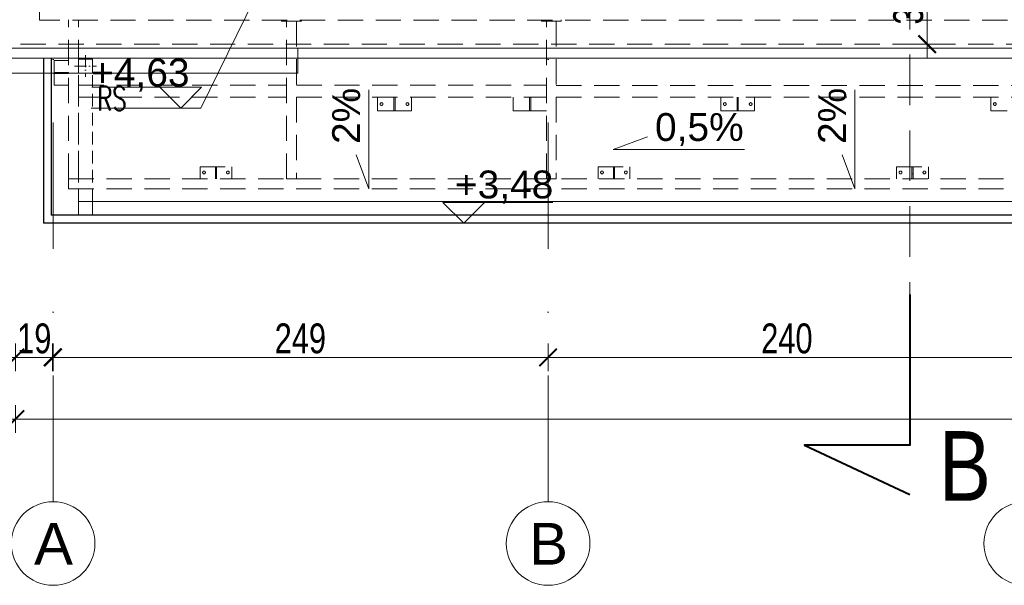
# Model space of a CAD drawing. Header units: millimetres. Extents: x -13532 to 2392, y -5241 to 5322.
# Tile 2 of 256: x -11550 to -11055, y -1969 to -1685. Entities that reach past the tile are written whole.
import ezdxf

# ---------------------------------------------------------------- set-up
doc = ezdxf.new("R2010")
doc.units = ezdxf.units.MM
for name, pattern in [('ACAD_ISO10W100', [18, 12, -3, 0, -3]), ('DASHED', [19.05, 12.7, -6.35]), ('KRESKAKROPKA2', [12.7, 6.35, -3.175, 0, -3.175])]:
    doc.linetypes.add(name, pattern=pattern)
doc.layers.get('0').update_dxf_attribs({"lineweight": 9, "true_color": 0x939393})
doc.layers.get('Defpoints').update_dxf_attribs({"true_color": 0xdae6d4})
for name, color, linetype, lineweight in [('- AGP-1_OPISY', 7, 'Continuous', 9), ('cz-sr', 150, 'Continuous', 15), ('dach', 151, 'Continuous', 9), ('GK - ŚRODEK - AGP1', 32, 'Continuous', 5), ('LINII', 7, 'Continuous', 15), ('Wymiarowanie - Poziomy - AGP1', 172, 'Continuous', 5)]:
    doc.layers.add(name, color=color, linetype=linetype, lineweight=lineweight)
for name, color, linetype, lineweight, true_color in [('a___wymiary', 7, 'Continuous', 5, 0x666666), ('KONSTRUKCJA - CIE - AGP1', 7, 'Continuous', 5, 0xbfbfbf), ('OPIS - AGP1', 7, 'Continuous', 0, 0x7f7f7f), ('OSI', 7, 'KRESKAKROPKA2', 5, 0x7f7f7f), ('wymiary', 7, 'Continuous', 5, 0x7f7f7f), ('WYMIARY - AGP1', 7, 'Continuous', 5, 0x716d5a)]:
    doc.layers.add(name, color=color, linetype=linetype, lineweight=lineweight, true_color=true_color)
doc.layers.add('A_cienka', color=7, linetype='Continuous')
doc.styles.add('ARCH.P.M. 1', font='simplex.shx', dxfattribs={"width": 0.7, "height": 12})
doc.styles.add('ARIAL', font='arial.ttf', dxfattribs={"width": 0.8})
doc.styles.add('ARIAL NARROW', font='ARIALN.TTF', dxfattribs={"width": 0.9})
doc.styles.add('GENERATED_STYLE_2', font='ARIAL.TTF', dxfattribs={"width": 0.999153})
doc.dimstyles.new('wymiary agp1', dxfattribs={"dimtxt": 15, "dimasz": 5, "dimexe": 5, "dimexo": 5, "dimgap": 1.8, "dimtad": 1, "dimdec": 3, "dimrnd": 0.5, "dimdsep": 46, "dimtxsty": 'ARIAL NARROW', "dimblk": 'znacznik', "dimcen": 1.5, "dimse1": 1, "dimse2": 1, "dimclrd": 256, "dimclre": 256, "dimazin": 0, "dimtfac": 1, "dimtdec": 3, "dimtmove": 1, "dimatfit": 3, "dimldrblk": 'znacznik', "dimfxl": 1000, "dimfxlon": 1, "dimlwd": -1, "dimarcsym": 0})

# ---------------------------------------------------------------- blocks, each defined once
blk = doc.blocks.new('Z$W@#173E0F83')
at = {"layer": 'cz-sr'}
for p, q in [((142.4, 13.9), (142.4, 1.4)), ((-14, -142.5), (-1.5, -142.5))]:
    blk.add_line(p, q, dxfattribs=at)
for points in [[(142.4, 13.9), (-14, 13.9), (-14, -142.5)], [(142.4, 6.4), (-6.5, 6.4), (-6.5, -142.5)], [(142.4, 1.4), (-1.5, 1.4), (-1.5, -142.5)]]:
    blk.add_lwpolyline(points, dxfattribs=at)
blk = doc.blocks.new('osi')
at = {"layer": 'OSI', "ltscale": 10}
for p, q in [((-11533.21, 845.85), (-11533.21, 3158.85)), ((-11284.44, 845.85), (-11284.44, 3158.85))]:
    blk.add_line(p, q, dxfattribs=at)
at = {"layer": 'OSI', "linetype": 'Continuous'}
for centre in [(-11533.21, 824.85), (-11284.44, 824.85), (-11044.44, 824.85)]:
    blk.add_circle(centre, 21, dxfattribs=at)
at = {"layer": 'LINII', "color": 18, "true_color": 0x000000, "char_height": 21, "width": 24.1308, "attachment_point": 1, "style": 'ARIAL'}
for s, insert in [('{\\W1;A}', (-11542.78, 835.23)), ('{\\W1;B}', (-11294.01, 835.23))]:
    blk.add_mtext(s, dxfattribs=dict(at, insert=insert))
blk = doc.blocks.new('DFGSGSGS')
at = {"layer": '- AGP-1_OPISY', "linetype": 'DASHED', "lineweight": 0, "ltscale": 2}
blk.add_lwpolyline([(-11102.64, 3089.9), (-11102.64, 949.99)], dxfattribs=at)
at = {"layer": '- AGP-1_OPISY', "lineweight": 40}
blk.add_lwpolyline([(-11102.64, 949.99), (-11102.64, 874.24), (-11155.56, 874.24), (-11102.64, 849.47)], dxfattribs=at)
at = {"layer": '- AGP-1_OPISY', "insert": (-11088, 846.35), "char_height": 35, "width": 38.8305, "attachment_point": 7, "style": 'ARIAL'}
blk.add_mtext('B', dxfattribs=at)
blk = doc.blocks.new('znacznik')
at = {"layer": 'a___wymiary'}
for p, q in [((0, 1.394), (0, -1.394)), ((1.394, 0), (-1.394, 0))]:
    blk.add_line(p, q, dxfattribs=at)
at = {"layer": 'a___wymiary', "const_width": 0.2}
blk.add_lwpolyline([(0.876, 0.876), (-0.876, -0.876)], dxfattribs=at)
blk = doc.blocks.new('*D1014')
at = {"layer": 'Defpoints', "color": 0}
for p in [(-11544.8, 210.04), (-11716.73, -1696.88), (-11544.82, -1696.88)]:
    blk.add_point(p, dxfattribs=at)
at = {"layer": 'WYMIARY - AGP1'}
blk.add_line((-11716.73, 205.04), (-11716.73, -1691.88), dxfattribs=at)
at = {"layer": 'WYMIARY - AGP1', "xscale": 5, "yscale": 5, "zscale": 5}
for p, rotation in [((-11716.73, 210.04), 90), ((-11716.73, -1696.88), 270)]:
    blk.add_blockref('znacznik', p, dxfattribs=dict(at, rotation=rotation))
at = {"layer": 'WYMIARY - AGP1', "color": 18, "true_color": 0x000000, "insert": (-11726.19, -743.42), "char_height": 15, "attachment_point": 5, "rotation": 90, "style": 'ARIAL NARROW'}
blk.add_mtext('1907', dxfattribs=at)
blk = doc.blocks.new('*D1015')
at = {"layer": 'Defpoints', "color": 0}
for p in [(-9536.64, -1673.36), (-11552.11, -1692.77), (-9536.64, -1885.32)]:
    blk.add_point(p, dxfattribs=at)
at = {"layer": 'WYMIARY - AGP1'}
blk.add_line((-11547.11, -1885.32), (-9541.64, -1885.32), dxfattribs=at)
at = {"layer": 'WYMIARY - AGP1', "xscale": 5, "yscale": 5, "zscale": 5, "rotation": 180}
blk.add_blockref('znacznik', (-11552.11, -1885.32), dxfattribs=at)
at = {"layer": 'WYMIARY - AGP1', "xscale": 5, "yscale": 5, "zscale": 5}
blk.add_blockref('znacznik', (-9536.64, -1885.32), dxfattribs=at)
at = {"layer": 'WYMIARY - AGP1', "color": 18, "true_color": 0x000000, "insert": (-10544.37, -1875.86), "char_height": 15, "attachment_point": 5, "style": 'ARIAL NARROW'}
blk.add_mtext('2015.5', dxfattribs=at)
blk = doc.blocks.new('*D1016')
at = {"layer": 'Defpoints', "color": 0}
for p in [(-11284.44, -1778.45), (-11533.45, -1827.58), (-11284.44, -1854.31)]:
    blk.add_point(p, dxfattribs=at)
at = {"layer": 'WYMIARY - AGP1'}
blk.add_line((-11528.45, -1854.31), (-11289.44, -1854.31), dxfattribs=at)
at = {"layer": 'WYMIARY - AGP1', "xscale": 5, "yscale": 5, "zscale": 5, "rotation": 180}
blk.add_blockref('znacznik', (-11533.45, -1854.31), dxfattribs=at)
at = {"layer": 'WYMIARY - AGP1', "xscale": 5, "yscale": 5, "zscale": 5}
blk.add_blockref('znacznik', (-11284.44, -1854.31), dxfattribs=at)
at = {"layer": 'WYMIARY - AGP1', "color": 18, "true_color": 0x000000, "insert": (-11408.95, -1844.86), "char_height": 15, "attachment_point": 5, "style": 'ARIAL NARROW'}
blk.add_mtext('249', dxfattribs=at)
blk = doc.blocks.new('*D1182')
at = {"layer": 'Defpoints', "color": 0}
for p in [(-11034.1, -1659.88), (-11093.94, -1696.88), (-11034.1, -1696.88)]:
    blk.add_point(p, dxfattribs=at)
at = {"layer": 'WYMIARY - AGP1'}
blk.add_line((-11093.94, -1664.88), (-11093.94, -1691.88), dxfattribs=at)
at = {"layer": 'WYMIARY - AGP1', "xscale": 5, "yscale": 5, "zscale": 5}
for p, rotation in [((-11093.94, -1659.88), 90), ((-11093.94, -1696.88), 270)]:
    blk.add_blockref('znacznik', p, dxfattribs=dict(at, rotation=rotation))
at = {"layer": 'WYMIARY - AGP1', "color": 18, "true_color": 0x000000, "insert": (-11103.4, -1678.38), "char_height": 15, "attachment_point": 5, "rotation": 90, "style": 'ARIAL NARROW'}
blk.add_mtext('37', dxfattribs=at)
blk = doc.blocks.new('dffdh')
at = {"layer": 'KONSTRUKCJA - CIE - AGP1', "linetype": 'DASHED'}
for p, q in [((-32761.3, 5894.37), (-32761.3, 5974.38)), ((-32756.3, 5894.37), (-32756.3, 5974.38)), ((-32654.3, 5973.58), (-32654.3, 5974.38)), ((-32644.3, 5973.57), (-32654.3, 5973.58)), ((-32651.8, 5894.37), (-32651.82, 5973.58)), ((-32646.82, 5973.58), (-32646.8, 5894.37)), ((-32644.3, 5973.57), (-32644.3, 5974.37)), ((-32523.7, 5973.58), (-32523.7, 5974.38)), ((-32513.7, 5973.57), (-32523.7, 5973.58)), ((-32521.2, 5894.37), (-32521.22, 5973.58)), ((-32516.22, 5973.58), (-32516.2, 5894.37)), ((-32513.7, 5973.57), (-32513.7, 5974.37)), ((-32768.61, 5953.88), (-32761.3, 5953.89)), ((-32768.61, 5947.91), (-32768.61, 5953.88)), ((-32768.63, 5947.31), (-32768.63, 5947.91)), ((-32761.33, 5947.91), (-32768.63, 5947.91)), ((-32761.33, 5947.31), (-32761.33, 5947.91)), ((-32761.33, 5947.31), (-32768.63, 5947.31)), ((-32768.6, 5941.38), (-32768.61, 5947.31)), ((-32761.3, 5941.39), (-32768.6, 5941.38)), ((-32756.3, 5941.38), (-32651.81, 5941.38)), ((-32646.81, 5941.38), (-32521.21, 5941.38)), ((-32516.21, 5941.36), (-32281.21, 5941.38)), ((-32756.3, 5935.38), (-32651.81, 5935.38)), ((-32646.81, 5935.38), (-32521.21, 5935.38)), ((-32606.04, 5935.38), (-32606.04, 5928.57)), ((-32597.84, 5935.37), (-32597.85, 5928.57)), ((-32597.24, 5935.37), (-32597.84, 5935.37)), ((-32597.24, 5935.37), (-32597.25, 5928.57)), ((-32589.04, 5928.57), (-32589.04, 5935.38)), ((-32537.84, 5935.38), (-32537.84, 5928.57)), ((-32529.04, 5935.37), (-32529.64, 5935.37)), ((-32529.64, 5935.37), (-32529.64, 5928.57)), ((-32529.04, 5935.37), (-32529.04, 5928.57)), ((-32516.21, 5935.36), (-32281.21, 5935.38)), ((-32433.54, 5935.37), (-32433.54, 5928.57)), ((-32425.35, 5928.57), (-32425.34, 5935.37)), ((-32424.74, 5935.37), (-32424.75, 5928.57)), ((-32416.54, 5928.57), (-32416.54, 5935.37)), ((-32297.84, 5935.38), (-32297.84, 5928.57)), ((-32606.04, 5928.57), (-32597.85, 5928.57)), ((-32597.25, 5928.57), (-32597.85, 5928.57)), ((-32597.25, 5928.57), (-32589.04, 5928.57)), ((-32537.84, 5928.57), (-32529.64, 5928.57)), ((-32529.04, 5928.57), (-32529.64, 5928.57)), ((-32529.04, 5928.57), (-32521.21, 5928.57)), ((-32433.54, 5928.57), (-32425.35, 5928.57)), ((-32424.75, 5928.57), (-32425.35, 5928.57)), ((-32424.75, 5928.57), (-32416.54, 5928.57)), ((-32297.84, 5928.57), (-32289.64, 5928.57)), ((-32695.24, 5900.35), (-32679.24, 5900.35)), ((-32695.24, 5894.37), (-32695.24, 5900.35)), ((-32686.93, 5900.35), (-32687.53, 5900.35)), ((-32687.53, 5900.35), (-32687.53, 5900.35)), ((-32687.53, 5900.35), (-32687.53, 5894.37)), ((-32686.93, 5900.35), (-32686.93, 5900.35)), ((-32686.93, 5900.35), (-32686.93, 5894.37)), ((-32679.24, 5900.35), (-32679.24, 5894.37)), ((-32495.25, 5900.35), (-32479.25, 5900.35)), ((-32495.25, 5894.37), (-32495.25, 5900.35)), ((-32486.94, 5900.35), (-32487.54, 5900.35)), ((-32487.54, 5900.35), (-32487.54, 5900.35)), ((-32487.54, 5900.35), (-32487.54, 5894.37)), ((-32486.94, 5900.35), (-32486.94, 5900.35)), ((-32486.94, 5900.35), (-32486.94, 5894.37)), ((-32479.25, 5900.35), (-32479.25, 5894.37)), ((-32345.24, 5900.35), (-32329.24, 5900.35)), ((-32345.24, 5894.37), (-32345.24, 5900.35)), ((-32336.93, 5900.35), (-32337.53, 5900.35)), ((-32337.53, 5900.35), (-32337.53, 5900.35)), ((-32337.53, 5900.35), (-32337.53, 5894.37)), ((-32336.93, 5900.35), (-32336.93, 5900.35)), ((-32336.93, 5900.35), (-32336.93, 5894.37)), ((-32329.24, 5900.35), (-32329.24, 5894.37)), ((-32761.3, 5889.37), (-32761.3, 5894.37)), ((-32761.3, 5894.37), (-32156.8, 5894.37)), ((-32761.3, 5894.37), (-32756.3, 5894.37)), ((-32687.53, 5896.85), (-32686.93, 5896.85)), ((-32646.8, 5894.37), (-32651.8, 5894.37)), ((-32516.2, 5894.37), (-32521.2, 5894.37)), ((-32487.54, 5896.85), (-32486.94, 5896.85)), ((-32337.53, 5896.85), (-32336.93, 5896.85)), ((-32761.3, 5889.37), (-32156.8, 5889.37))]:
    blk.add_line(p, q, dxfattribs=at)
for centre, start, end in [((-32604.04, 5931.97), 18, 198), ((-32604.04, 5931.97), 18, 198), ((-32604.04, 5931.97), 198, 18), ((-32604.04, 5931.97), 198, 18), ((-32591.04, 5931.97), 18, 198), ((-32591.04, 5931.97), 18, 198), ((-32591.04, 5931.97), 198, 18), ((-32591.04, 5931.97), 198, 18), ((-32431.54, 5931.97), 18, 198), ((-32431.54, 5931.97), 18, 198), ((-32431.54, 5931.97), 198, 18), ((-32431.54, 5931.97), 198, 18), ((-32418.54, 5931.97), 18, 198), ((-32418.54, 5931.97), 18, 198), ((-32418.54, 5931.97), 198, 18), ((-32418.54, 5931.97), 198, 18), ((-32295.84, 5931.97), 18, 198), ((-32295.84, 5931.97), 18, 198), ((-32295.84, 5931.97), 198, 18), ((-32295.84, 5931.97), 198, 18), ((-32693.24, 5897.6), 18.0093, 198.0093), ((-32693.24, 5897.6), 18.0093, 198.0093), ((-32681.24, 5897.6), 18.0093, 198.0093), ((-32681.24, 5897.6), 18.0093, 198.0093), ((-32493.25, 5897.6), 18.0093, 198.0093), ((-32493.25, 5897.6), 18.0093, 198.0093), ((-32481.25, 5897.6), 18.0093, 198.0093), ((-32481.25, 5897.6), 18.0093, 198.0093), ((-32343.24, 5897.6), 18.0093, 198.0093), ((-32343.24, 5897.6), 18.0093, 198.0093), ((-32331.24, 5897.6), 18.0093, 198.0093), ((-32331.24, 5897.6), 18.0093, 198.0093), ((-32693.24, 5897.6), 198.0093, 18.0093), ((-32693.24, 5897.6), 198.0093, 18.0093), ((-32681.24, 5897.6), 198.0093, 18.0093), ((-32681.24, 5897.6), 198.0093, 18.0093), ((-32493.25, 5897.6), 198.0093, 18.0093), ((-32493.25, 5897.6), 198.0093, 18.0093), ((-32481.25, 5897.6), 198.0093, 18.0093), ((-32481.25, 5897.6), 198.0093, 18.0093), ((-32343.24, 5897.6), 198.0093, 18.0093), ((-32343.24, 5897.6), 198.0093, 18.0093), ((-32331.24, 5897.6), 198.0093, 18.0093), ((-32331.24, 5897.6), 198.0093, 18.0093)]:
    blk.add_arc(centre, 0.7, start, end, dxfattribs=at)
blk = doc.blocks.new('*D5329')
at = {"layer": 'Defpoints', "color": 0}
for p in [(-11284.44, -1778.45), (-11044.44, -1778.45), (-11044.44, -1854.31)]:
    blk.add_point(p, dxfattribs=at)
at = {"layer": 'WYMIARY - AGP1'}
blk.add_line((-11279.44, -1854.31), (-11049.44, -1854.31), dxfattribs=at)
at = {"layer": 'WYMIARY - AGP1', "xscale": 5, "yscale": 5, "zscale": 5, "rotation": 180}
blk.add_blockref('znacznik', (-11284.44, -1854.31), dxfattribs=at)
at = {"layer": 'WYMIARY - AGP1', "xscale": 5, "yscale": 5, "zscale": 5}
blk.add_blockref('znacznik', (-11044.44, -1854.31), dxfattribs=at)
at = {"layer": 'WYMIARY - AGP1', "color": 18, "true_color": 0x000000, "insert": (-11164.44, -1844.86), "char_height": 15, "attachment_point": 5, "style": 'ARIAL NARROW'}
blk.add_mtext('240', dxfattribs=at)
blk = doc.blocks.new('*D5335')
at = {"layer": 'Defpoints', "color": 0}
for p in [(-11552.11, -1675.18), (-11533.21, -1673.7), (-11533.21, -1854.31)]:
    blk.add_point(p, dxfattribs=at)
at = {"layer": 'WYMIARY - AGP1'}
blk.add_line((-11547.11, -1854.31), (-11538.21, -1854.31), dxfattribs=at)
at = {"layer": 'WYMIARY - AGP1', "xscale": 5, "yscale": 5, "zscale": 5, "rotation": 180}
blk.add_blockref('znacznik', (-11552.11, -1854.31), dxfattribs=at)
at = {"layer": 'WYMIARY - AGP1', "xscale": 5, "yscale": 5, "zscale": 5}
blk.add_blockref('znacznik', (-11533.21, -1854.31), dxfattribs=at)
at = {"layer": 'WYMIARY - AGP1', "color": 18, "true_color": 0x000000, "insert": (-11542.66, -1844.86), "char_height": 15, "attachment_point": 5, "style": 'ARIAL NARROW'}
blk.add_mtext('19', dxfattribs=at)

msp = doc.modelspace()

# ---------------------------------------------------------------- linework, layer by layer
at = {"layer": 'A_cienka', "color": 1}
for p, q in [((-11538.1068, -1703.877), (-11538.1068, -1786.8774)), ((-11534.1096, -1703.877), (-11534.1096, -1782.8774)), ((-10319.1038, -1782.8774), (-11534.1096, -1782.8774)), ((-10315.1066, -1786.8775), (-11538.1068, -1786.8782))]:
    msp.add_line(p, q, dxfattribs=at)
at = {"layer": 'cz-sr'}
msp.add_lwpolyline([(-11513.4202, -1775.8774), (-10338.1066, -1775.8772)], dxfattribs=at)
at = {"layer": 'dach', "linetype": 'DASHED'}
for p, q in [((-11540.1066, -1684.877), (-11540.1066, 198.0369)), ((-9548.638, -1684.877), (-11540.1066, -1684.877)), ((-9536.638, -1696.877), (-11552.1066, -1696.877))]:
    msp.add_line(p, q, dxfattribs=at)
at = {"layer": 'dach'}
for p, q in [((-9534.638, -1698.883), (-11554.101, -1698.889)), ((-9529.638, -1703.883), (-11559.1262, -1703.889))]:
    msp.add_line(p, q, dxfattribs=at)
at = {"layer": 'GK - ŚRODEK - AGP1', "linetype": 'ACAD_ISO10W100', "ltscale": 0.5}
for p, q in [((-11516.9202, -1702.377), (-11516.9202, -1713.377)), ((-11522.4202, -1707.877), (-11511.4202, -1707.877))]:
    msp.add_line(p, q, dxfattribs=at)
at = {"layer": 'GK - ŚRODEK - AGP1', "linetype": 'DASHED'}
msp.add_lwpolyline([(-11513.4202, -1711.377), (-11520.4202, -1711.377), (-11520.4202, -1704.377), (-11513.4202, -1704.377)], close=True, dxfattribs=at)
at = {"layer": 'GK - ŚRODEK - AGP1', "linetype": 'DASHED', "ltscale": 0.5}
for points in [[(-11520.4202, -1775.8774), (-11520.4202, -1711.377)], [(-11513.4202, -1775.8774), (-11513.4202, -1711.377)]]:
    msp.add_lwpolyline(points, dxfattribs=at)
at = {"layer": 'GK - ŚRODEK - AGP1'}
msp.add_lwpolyline([(-11513.4202, -1782.8774), (-11520.4202, -1782.8774), (-11520.4202, -1775.8774), (-11513.4202, -1775.8774)], close=True, dxfattribs=at)
at = {"layer": 'OPIS - AGP1'}
for p, q in [((-11425.1066, -1659.877), (-11458.9191, -1729.0049)), ((-11458.6328, -1718.5624), (-11513.7651, -1718.5624)), ((-11458.9191, -1729.0049), (-11514.0514, -1729.0049)), ((-11337.2713, -1776.4356), (-11282.139, -1776.4356))]:
    msp.add_line(p, q, dxfattribs=at)
for points in [[(-11458.6328, -1718.5624), (-11469.0753, -1729.0049), (-11479.5178, -1718.5624)], [(-11374.6069, -1719.8631), (-11374.6069, -1769.5783), (-11380.943, -1752.4302)], [(-11130.3739, -1719.8631), (-11130.3739, -1769.5783), (-11136.71, -1752.4302)], [(-11185.7694, -1749.8636), (-11251.7191, -1749.8636), (-11234.5709, -1743.5276)], [(-11337.2713, -1776.4356), (-11326.8288, -1786.8781), (-11316.3863, -1776.4356)]]:
    msp.add_lwpolyline(points, dxfattribs=at)

# ---------------------------------------------------------------- block references
at = {"xscale": -1, "rotation": 180.000169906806}
msp.add_blockref('Z$W@#173E0F83', (-11552.6262, -1697.477), dxfattribs=at)
at = {"layer": 'cz-sr'}
msp.add_blockref('osi', (0, -2772.7313), dxfattribs=at)
at = {"layer": 'wymiary'}
for name, p in [('DFGSGSGS', (0, -2772.7311)), ('dffdh', (21235.8836, -7658.9495))]:
    msp.add_blockref(name, p, dxfattribs=at)

# ---------------------------------------------------------------- texts
at = {"layer": 'GK - ŚRODEK - AGP1', "insert": (-11496.2938, -1718.201), "char_height": 12, "width": 14, "attachment_point": 3, "style": 'ARCH.P.M. 1'}
msp.add_mtext('RS', dxfattribs=at)
at = {"layer": 'Wymiarowanie - Poziomy - AGP1', "char_height": 14, "style": 'GENERATED_STYLE_2'}
for s, insert, attachment_point in [('+4,63', (-11464.6328, -1704.1624), 3), ('0,5%', (-11230.7099, -1731.5244), 1), ('+3,48', (-11331.2713, -1760.3969), 1)]:
    msp.add_mtext(s, dxfattribs=dict(at, insert=insert, attachment_point=attachment_point))
at = {"layer": 'Wymiarowanie - Poziomy - AGP1', "char_height": 14, "attachment_point": 3, "rotation": 90, "style": 'GENERATED_STYLE_2'}
for insert in [(-11392.9461, -1718.8215), (-11148.7131, -1718.8215)]:
    msp.add_mtext('2%', dxfattribs=dict(at, insert=insert))

# ---------------------------------------------------------------- dimensions: what is measured, and where the dimension line sits
at = {"layer": 'WYMIARY - AGP1'}
for base, p1, p2, override, picture, middle in [((-11716.728, -1696.8769), (-11544.8042, 210.0365), (-11544.8238, -1696.8769), {"dimclrd": 256, "dimclre": 256}, '*D1014', (-11726.1866, -743.4202)), ((-11093.9443, -1696.877), (-11034.1021, -1659.877), (-11034.1021, -1696.877), {"dimblk": 'znacznik', "dimclrd": 256, "dimclre": 256}, '*D1182', (-11103.4029, -1678.377))]:
    dim = msp.add_linear_dim(base=base, p1=p1, p2=p2, angle=90, dimstyle='wymiary agp1', override=override, dxfattribs=at)
    dim.commit()
    dim.dimension.update_dxf_attribs({"geometry": picture, "text_midpoint": middle})
for base, p1, p2, picture, middle in [((-9536.638, -1885.3158), (-11552.1066, -1692.7719), (-9536.638, -1673.3571), '*D1015', (-10544.3723, -1875.8572)), ((-11284.4379, -1854.314), (-11533.4543, -1827.5793), (-11284.4379, -1778.4456), '*D1016', (-11408.9461, -1844.8554))]:
    dim = msp.add_linear_dim(base=base, p1=p1, p2=p2, dimstyle='wymiary agp1', override={"dimclrd": 256, "dimclre": 256}, dxfattribs=at)
    dim.commit()
    dim.dimension.update_dxf_attribs({"geometry": picture, "text_midpoint": middle})
for base, p1, p2, picture, middle in [((-11533.2059, -1854.314), (-11552.1066, -1675.1836), (-11533.2059, -1673.6973), '*D5335', (-11542.6563, -1844.8554)), ((-11044.4379, -1854.314), (-11284.4379, -1778.4456), (-11044.4379, -1778.4456), '*D5329', (-11164.4379, -1844.8554))]:
    dim = msp.add_linear_dim(base=base, p1=p1, p2=p2, dimstyle='wymiary agp1', dxfattribs=at)
    dim.commit()
    dim.dimension.update_dxf_attribs({"geometry": picture, "text_midpoint": middle})

doc.saveas('drawing.dxf')
